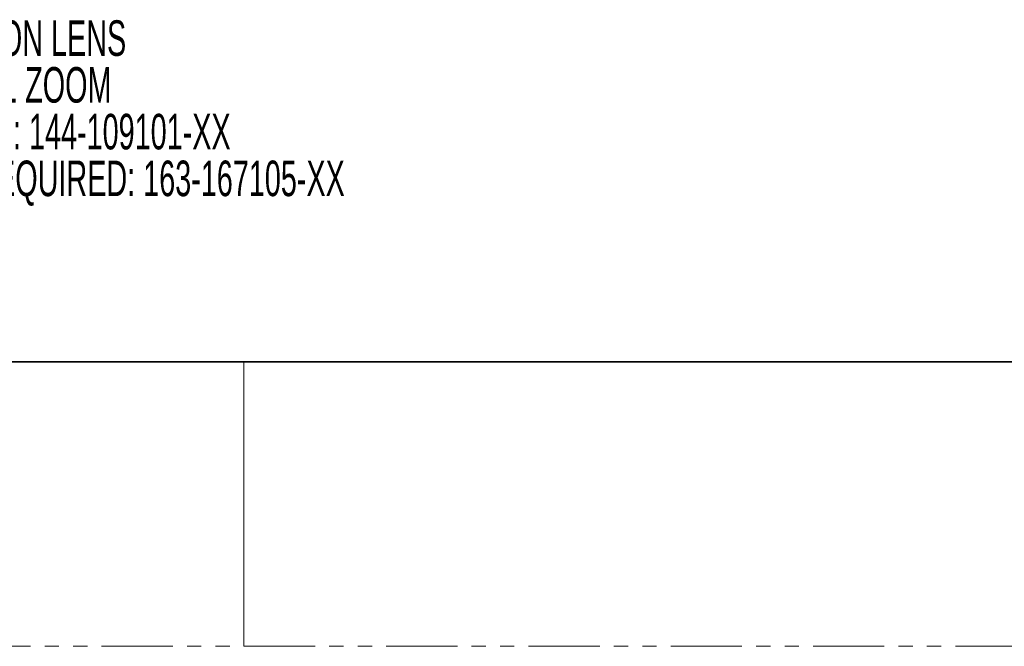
# Model space of a CAD drawing. Header units: millimetres. Extents: x 0 to 1118, y 0 to 864.
# Tile 3 of 96: x 259 to 347, y 0 to 56. Entities that reach past the tile are written whole.
import ezdxf

# ---------------------------------------------------------------- set-up
doc = ezdxf.new("R2010")
doc.units = ezdxf.units.MM
doc.linetypes.add('PHANTOM', pattern=[12.7, 6.35, -1.27, 1.27, -1.27, 1.27, -1.27])
doc.layers.add('ALPHAREV', color=7, linetype='Continuous', lineweight=25)
doc.styles.add('SLDTEXTSTYLE0', font='TXT', dxfattribs={"width": 0.605})

# ---------------------------------------------------------------- blocks, each defined once
blk = doc.blocks.new('SW_NOTE_0_12')
at = {"layer": 'ALPHAREV', "color": 0, "char_height": 3.175, "attachment_point": 2, "style": 'SLDTEXTSTYLE0'}
for s, insert in [('PROJECTION LENS', (21.134, 4.093)), ('4.98-7.69:1 ZOOM', (21.102, -0.082)), ('HIGH BRIGHTNESS: 144-109101-XX', (20.815, -4.257)), ('LENS HOOD EXTENSION REQUIRED: 163-167105-XX', (20.442, -8.432))]:
    blk.add_mtext(s, dxfattribs=dict(at, insert=insert))

msp = doc.modelspace()

# ---------------------------------------------------------------- linework, layer by layer
at = {"color": 7, "linetype": 'Continuous', "lineweight": 35}
msp.add_line((12.7, 25.4), (1104.9, 25.4), dxfattribs=at)
at = {"color": 7, "linetype": 'Continuous', "lineweight": 18}
msp.add_line((279.4, 25.4), (279.4, 0), dxfattribs=at)
at = {"color": 7, "linetype": 'PHANTOM', "lineweight": 18}
msp.add_line((0, 0), (1117.6, 0), dxfattribs=at)

# ---------------------------------------------------------------- block references
at = {"layer": 'ALPHAREV'}
msp.add_blockref('SW_NOTE_0_12', (235.772, 51.802), dxfattribs=at)

doc.saveas('drawing.dxf')
